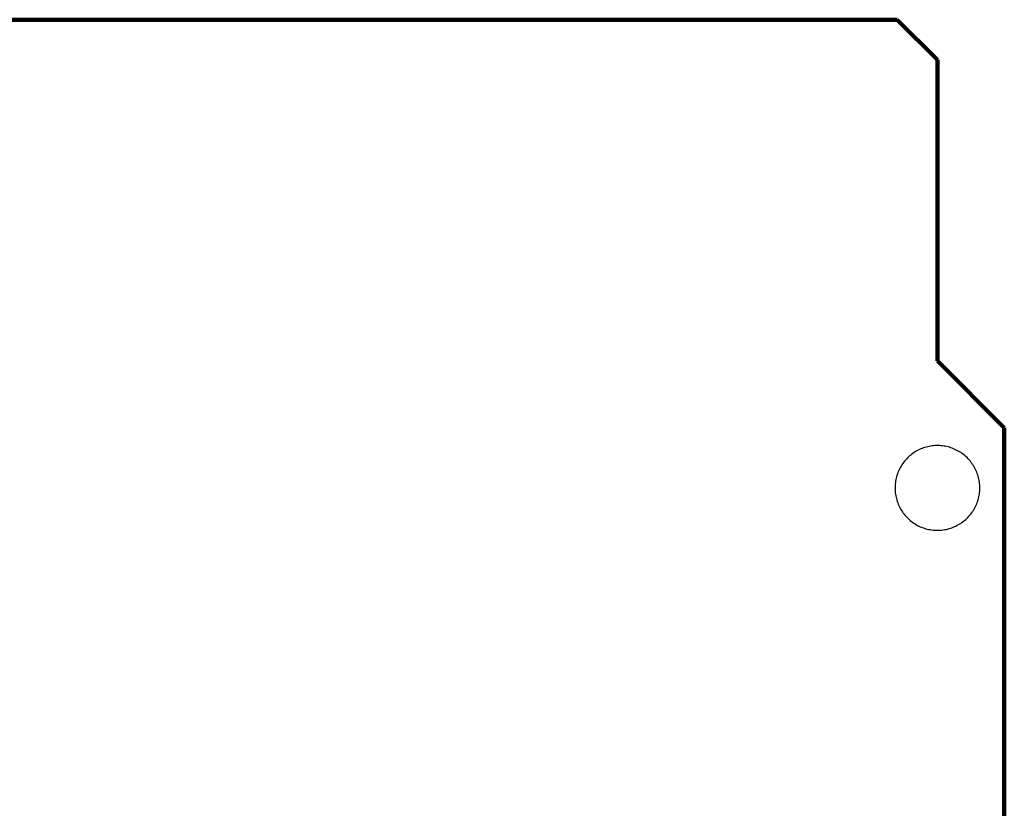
# Model space of a CAD drawing. Header units: millimetres. Extents: x -6 to 110, y 152 to 212.
# Tile 3 of 4: x 31 to 69, y 182 to 212. Entities that reach past the tile are written whole.
import ezdxf

# ---------------------------------------------------------------- set-up
doc = ezdxf.new("R2010")
doc.units = ezdxf.units.MM
doc.header["$MEASUREMENT"] = 0
doc.layers.add('Incisione', color=5, linetype='CONTINUOUS', true_color=0x1710ff)
doc.layers.add('Taglio', color=22, linetype='CONTINUOUS', true_color=0xc0240f)

msp = doc.modelspace()

# ---------------------------------------------------------------- linework, layer by layer
at = {"layer": 'Incisione', "lineweight": 211}
for points in [[(0.99448, 211.98862), (64.47205, 211.98862)], [(64.47205, 211.98862), (65.99551, 210.46515)], [(65.99551, 210.46515), (65.99551, 199.03919)], [(65.99551, 199.03919), (68.53462, 196.50009)], [(68.53462, 196.50009), (68.53462, 163.76682)]]:
    msp.add_lwpolyline(points, dxfattribs=at)
at = {"layer": 'Taglio'}
for points in [[(67.60361, 194.2149), (67.60265, 194.27061), (67.59975, 194.32625), (67.59493, 194.38176), (67.58819, 194.43707), (67.57954, 194.49211), (67.56898, 194.54682), (67.55654, 194.60113), (67.54222, 194.65497), (67.52605, 194.70829), (67.50804, 194.76102), (67.48821, 194.81309), (67.46659, 194.86444), (67.44321, 194.91501), (67.41808, 194.96475), (67.39125, 195.01358), (67.36275, 195.06145), (67.3326, 195.10831), (67.30085, 195.15409), (67.26753, 195.19875), (67.23268, 195.24223), (67.19635, 195.28447), (67.15857, 195.32543), (67.1194, 195.36505), (67.07888, 195.4033), (67.03706, 195.44011), (66.99399, 195.47546), (66.94972, 195.50929), (66.90431, 195.54157), (66.8578, 195.57226), (66.81026, 195.60132), (66.76174, 195.62871), (66.71231, 195.65441), (66.66201, 195.67838), (66.61091, 195.70059), (66.55907, 195.72101), (66.50655, 195.73963), (66.45343, 195.75642), (66.39975, 195.77136), (66.34558, 195.78443), (66.291, 195.79561), (66.23606, 195.8049), (66.18084, 195.81228), (66.12539, 195.81774), (66.06978, 195.82128), (66.01409, 195.82289), (65.95837, 195.82257), (65.9027, 195.82031), (65.84714, 195.81614), (65.79175, 195.81003), (65.73662, 195.80202), (65.68179, 195.7921), (65.62734, 195.78028), (65.57333, 195.76659), (65.51983, 195.75103), (65.4669, 195.73363), (65.4146, 195.7144), (65.363, 195.69338), (65.31216, 195.67058), (65.26214, 195.64603), (65.21301, 195.61977), (65.16481, 195.59182), (65.1176, 195.56221), (65.07146, 195.53099), (65.02642, 195.49819), (64.98254, 195.46384), (64.93988, 195.428), (64.89849, 195.3907), (64.85842, 195.35199), (64.81971, 195.31192), (64.78241, 195.27053), (64.74657, 195.22787), (64.71222, 195.18399), (64.67942, 195.13895), (64.6482, 195.09281), (64.61859, 195.0456), (64.59064, 194.9974), (64.56438, 194.94827), (64.53983, 194.89825), (64.51703, 194.84741), (64.49601, 194.79581), (64.47678, 194.74351), (64.45938, 194.69058), (64.44382, 194.63708), (64.43013, 194.58307), (64.41831, 194.52862), (64.40839, 194.47379), (64.40038, 194.41866), (64.39428, 194.36327), (64.3901, 194.30771), (64.38784, 194.25204), (64.38752, 194.19632), (64.38913, 194.14063), (64.39267, 194.08502), (64.39813, 194.02957), (64.40551, 193.97435), (64.4148, 193.91941), (64.42598, 193.86483), (64.43905, 193.81066), (64.45399, 193.75698), (64.47078, 193.70386), (64.4894, 193.65134), (64.50982, 193.5995), (64.53204, 193.5484), (64.556, 193.49811), (64.5817, 193.44867), (64.60909, 193.40015), (64.63815, 193.35261), (64.66884, 193.3061), (64.70112, 193.26069), (64.73495, 193.21642), (64.7703, 193.17335), (64.80711, 193.13153), (64.84536, 193.09101), (64.88498, 193.05184), (64.92594, 193.01406), (64.96819, 192.97773), (65.01166, 192.94288), (65.05632, 192.90956), (65.1021, 192.87781), (65.14896, 192.84766), (65.19683, 192.81916), (65.24566, 192.79233), (65.2954, 192.7672), (65.34597, 192.74382), (65.39732, 192.7222), (65.44939, 192.70237), (65.50212, 192.68436), (65.55544, 192.66819), (65.60928, 192.65387), (65.66359, 192.64143), (65.7183, 192.63087), (65.77335, 192.62222), (65.82865, 192.61548), (65.88416, 192.61066), (65.9398, 192.60776), (65.99551, 192.6068)], [(65.99551, 192.6068), (66.05164, 192.60778), (66.10769, 192.61072), (66.16361, 192.61561), (66.21932, 192.62245), (66.27476, 192.63123), (66.32986, 192.64194), (66.38455, 192.65457), (66.43877, 192.66909), (66.49244, 192.6855), (66.54552, 192.70378), (66.59792, 192.72389), (66.64959, 192.74583), (66.70046, 192.76955), (66.75047, 192.79503), (66.79956, 192.82224), (66.84768, 192.85115), (66.89475, 192.88172), (66.94073, 192.91392), (66.98556, 192.9477), (67.02918, 192.98302), (67.07154, 193.01985), (67.11259, 193.05813), (67.15228, 193.09782), (67.19056, 193.13887), (67.22739, 193.18123), (67.26271, 193.22485), (67.29649, 193.26968), (67.32869, 193.31566), (67.35926, 193.36273), (67.38817, 193.41085), (67.41538, 193.45994), (67.44086, 193.50995), (67.46459, 193.56082), (67.48652, 193.61249), (67.50663, 193.66489), (67.52491, 193.71797), (67.54132, 193.77164), (67.55585, 193.82586), (67.56847, 193.88055), (67.57918, 193.93565), (67.58796, 193.99109), (67.5948, 194.0468), (67.5997, 194.10272), (67.60263, 194.15877), (67.60361, 194.2149)]]:
    msp.add_lwpolyline(points, dxfattribs=at)

doc.saveas('drawing.dxf')
